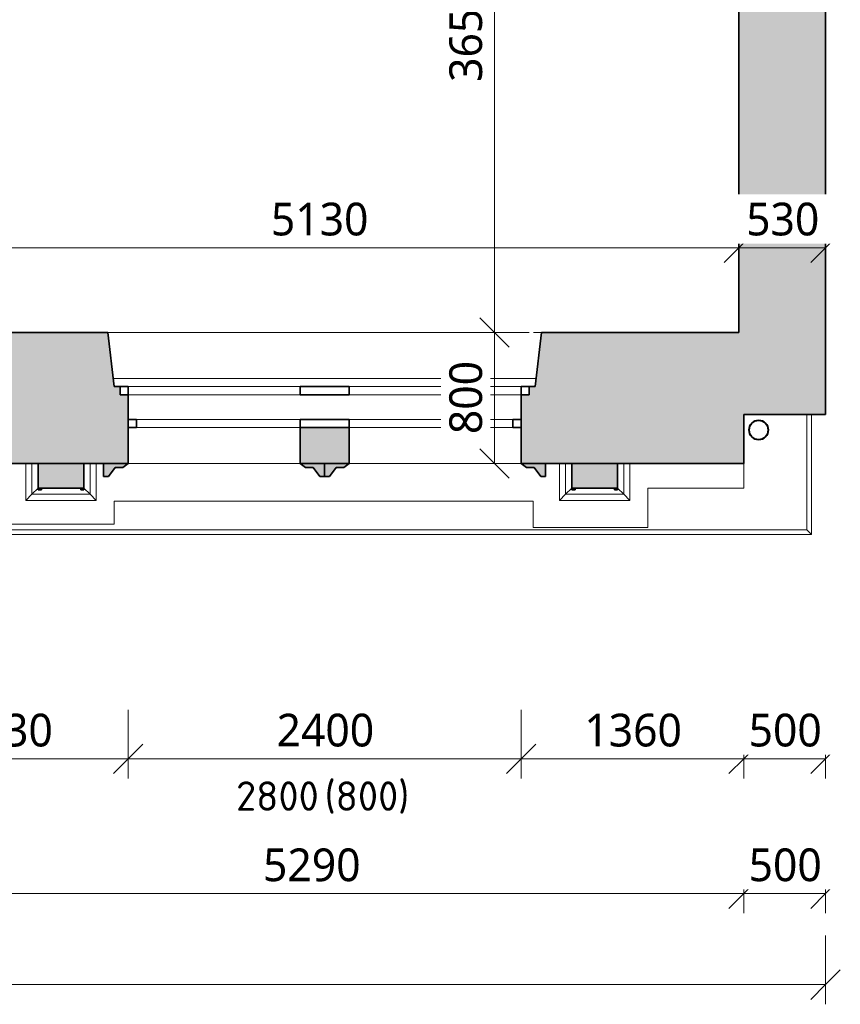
# Model space of a CAD drawing. Header units: metres. Extents: x -2.8 to 41.5, y -4.4 to 31.
# Tile 18 of 22: x 34.8 to 39.9, y -3.3 to 2.7. Entities that reach past the tile are written whole.
import ezdxf

# ---------------------------------------------------------------- set-up
doc = ezdxf.new("R2010")
doc.units = ezdxf.units.M
doc.linetypes.add('AV - Cerch_ 1 tecka 2mm', pattern=[0.004, 0.002, -0.001, 0, -0.001])
doc.layers.add('AV-KOTY', color=5, linetype='Continuous', lineweight=13, true_color=0x0000ff)
for name, color, linetype, lineweight in [('AV-KOTY-100', 7, 'Continuous', 5), ('AV-SRAFY', 7, 'Continuous', 35), ('AV-STAVBA', 7, 'Continuous', 18)]:
    doc.layers.add(name, color=color, linetype=linetype, lineweight=lineweight)
doc.styles.add('ISOCPEUR', font='isocpeur.ttf', dxfattribs={"height": 0.18})
doc.styles.add('Trebuchet MS', font='trebuc.ttf', dxfattribs={"height": 0.2})
doc.dimstyles.new('2_mm_-_O_-_Blue_-_mm_-_zaokrouhlena', dxfattribs={"dimscale": 0.3048, "dimtxt": 0.20619, "dimasz": 0.590551, "dimexe": 0.393701, "dimexo": 0.0625, "dimgap": 0.065617, "dimtad": 1, "dimdec": 0, "dimlfac": 1000, "dimrnd": 10, "dimzin": 0, "dimdsep": 46, "dimtxsty": 'Trebuchet MS', "dimblk1": 'OBLIQUE', "dimblk2": 'OBLIQUE', "dimsah": 1, "dimcen": 0.09, "dimazin": 0, "dimtfac": 1, "dimtdec": 4, "dimtix": 1, "dimtmove": 0, "dimatfit": 3, "dimfxl": 0.984252, "dimfxlon": 1, "dimtvp": 1, "dimtfill": 1, "dimtolj": 1, "dimtzin": 0, "dimarcsym": 2})

# ---------------------------------------------------------------- blocks, each defined once
blk = doc.blocks.new('WI_4-4_dvojité - 2400x2800-1624761-2NP')
at = {"layer": 'AV-STAVBA', "linetype": 'AV - Cerch_ 1 tecka 2mm', "lineweight": 13}
for p, q in [((1.25, 0.4), (-1.25, 0.4)), ((1.2, 0.4), (-1.2, 0.4)), ((-1.2, 0.4), (1.2, 0.4)), ((1.25, -0.4), (-1.25, -0.4)), ((-1.25, -0.4), (1.25, -0.4)), ((1.2, -0.4), (-1.2, -0.4))]:
    blk.add_line(p, q, dxfattribs=at)
at = {"layer": 'AV-STAVBA', "lineweight": 35}
for p, q in [((-1.15, 0.18), (-1.2, 0.18)), ((-1.2, 0.13), (-1.15, 0.13)), ((-1.15, 0.13), (-1.15, 0.18)), ((-0.15, 0.18), (-0.15, 0.13)), ((-0.15, 0.13), (0.15, 0.13)), ((0.15, 0.13), (0.15, 0.18)), ((1.2, 0.18), (1.15, 0.18)), ((1.15, 0.18), (1.15, 0.13)), ((1.15, 0.13), (1.2, 0.13)), ((-1.2, -0.02), (-1.2, -0.07)), ((-0.15, -0.07), (-0.15, -0.02)), ((-0.15, -0.02), (0.15, -0.02)), ((0.15, -0.02), (0.15, -0.07)), ((1.2, -0.07), (1.2, -0.02)), ((-1.2, -0.07), (-1.25, -0.07)), ((0.15, -0.07), (-0.15, -0.07)), ((1.25, -0.07), (1.2, -0.07))]:
    blk.add_line(p, q, dxfattribs=at)
at = {"layer": 'AV-STAVBA'}
for p, q in [((-1.2, 0.13), (-1.2, 0.18)), ((-1.2, 0.18), (1.2, 0.18)), ((-1.2, 0.13), (1.2, 0.13)), ((-1.15, 0.18), (-0.15, 0.18)), ((-1.15, 0.13), (-1.15, 0.18)), ((-0.15, 0.13), (-1.15, 0.13)), ((0.15, 0.18), (1.15, 0.18)), ((1.15, 0.13), (0.15, 0.13)), ((1.15, 0.13), (1.15, 0.18)), ((1.2, 0.13), (1.2, 0.18)), ((-1.25, -0.02), (-1.25, -0.07)), ((-1.25, -0.02), (1.25, -0.02)), ((-0.15, -0.02), (-1.2, -0.02)), ((-1.2, -0.02), (-1.2, -0.07)), ((1.2, -0.02), (0.15, -0.02)), ((1.2, -0.02), (1.2, -0.07)), ((1.25, -0.02), (1.25, -0.07)), ((-1.25, -0.07), (1.25, -0.07)), ((-1.2, -0.07), (-0.15, -0.07)), ((0.15, -0.07), (1.2, -0.07))]:
    blk.add_line(p, q, dxfattribs=at)
blk = doc.blocks.new('GM_Nika_zkosené ostění - v2920-1219853-2NP')
at = {"layer": 'AV-STAVBA', "linetype": 'AV - Cerch_ 1 tecka 2mm', "lineweight": 13}
blk.add_line((-1.2, 0.4), (1.45, 0.4), dxfattribs=at)
blk = doc.blocks.new('GM_Nika_zkosené ostění - v850-1219927-2NP')
at = {"layer": 'AV-STAVBA', "linetype": 'AV - Cerch_ 1 tecka 2mm', "lineweight": 13}
blk.add_line((-1.2, 0.4), (1.45, 0.4), dxfattribs=at)
blk = doc.blocks.new('GM_Detový svod_04 - GM_Detový svod_04-1507001-2NP')
at = {"layer": 'AV-STAVBA', "lineweight": 35}
for radius, start, end in [(0.06, 360, 180), (0.058, 360, 180), (0.06, 180, 360), (0.058, 180, 360)]:
    blk.add_arc((39.3559, 0.2332), radius, start, end, dxfattribs=at)
blk = doc.blocks.new('Římsa nad 1NP - Římsa nad 1NP-1582674-2NP')
at = {"layer": 'AV-STAVBA'}
for p, q in [((39.6498, -0.3768), (39.6498, 0.3282)), ((39.679, -0.4059), (39.679, 0.3282)), ((39.679, -0.4059), (33.5449, -0.4059)), ((33.5741, -0.3768), (39.6498, -0.3768)), ((39.679, -0.4059), (39.6498, -0.3768))]:
    blk.add_line(p, q, dxfattribs=at)
blk = doc.blocks.new('Šambrána krajní_2NP1 - Šambrána krajní_2NP-1630025-2NP')
at = {"layer": 'AV-STAVBA'}
for points in [[(36.8548, 0.0282), (36.8548, 0.2482), (36.5548, 0.2482), (36.5548, 0.0282), (36.7471, 0.0282)], [(35.2345, -0.1218), (35.2345, 0.0282), (34.9545, 0.0282), (34.9545, -0.1218), (35.1896, -0.1218)], [(38.4945, -0.1218), (38.4945, 0.0282), (38.2145, 0.0282), (38.2145, -0.1218), (38.3046, -0.1218)]]:
    blk.add_hatch(color=256, dxfattribs=at).paths.add_polyline_path(points)
h = blk.add_hatch(color=256, dxfattribs=at)
h.paths.add_polyline_path([(35.3548, -0.0518), (35.3848, -0.0518), (35.426, 0.0048), (35.471, 0.0048), (35.5048, 0.0282), (35.3548, 0.0282)])
h.paths.add_polyline_path([(36.6748, -0.0518), (36.7048, -0.0518), (36.7048, 0.0282), (36.5548, 0.0282), (36.5887, 0.0048), (36.6337, 0.0048)])
h = blk.add_hatch(color=256, dxfattribs=at)
h.paths.add_polyline_path([(38.0248, -0.0518), (38.0548, -0.0518), (38.0548, 0.0282), (37.9048, 0.0282), (37.9387, 0.0048), (37.9837, 0.0048)])
h.paths.add_polyline_path([(36.7348, -0.0518), (36.776, 0.0048), (36.821, 0.0048), (36.8548, 0.0282), (36.7048, 0.0282), (36.7048, -0.0518)])
h = blk.add_hatch(color=256, dxfattribs=at)
h.paths.add_polyline_path([(35.2345, -0.1318), (35.2345, -0.1218), (35.2145, -0.1218), (35.2145, -0.1318)])
h.paths.add_polyline_path([(34.9745, -0.1318), (34.9745, -0.1218), (34.9545, -0.1218), (34.9545, -0.1318)])
h = blk.add_hatch(color=256, dxfattribs=at)
h.paths.add_polyline_path([(38.4945, -0.1318), (38.4945, -0.1218), (38.4745, -0.1218), (38.4745, -0.1318)])
h.paths.add_polyline_path([(38.2345, -0.1318), (38.2345, -0.1218), (38.2145, -0.1218), (38.2145, -0.1318)])
at = {"layer": 'AV-STAVBA', "lineweight": 35}
for p, q in [((36.8548, 0.2482), (36.5548, 0.2482)), ((36.5548, 0.2482), (36.5548, 0.0282)), ((36.8548, 0.0282), (36.8548, 0.2482)), ((35.2345, 0.0282), (34.9545, 0.0282)), ((34.9545, 0.0282), (34.9545, -0.1218)), ((35.2345, -0.1218), (35.2345, 0.0282)), ((35.5048, 0.0282), (35.3548, 0.0282)), ((35.3548, 0.0282), (35.3548, -0.0518)), ((35.3848, -0.0518), (35.426, 0.0048)), ((35.426, 0.0048), (35.471, 0.0048)), ((35.471, 0.0048), (35.5048, 0.0282)), ((36.5548, 0.0282), (36.8548, 0.0282)), ((36.7048, 0.0282), (36.5548, 0.0282)), ((36.5548, 0.0282), (36.5887, 0.0048)), ((36.5887, 0.0048), (36.6337, 0.0048)), ((36.6337, 0.0048), (36.6748, -0.0518)), ((36.7048, 0.0282), (36.7048, -0.0518)), ((36.8548, 0.0282), (36.7048, 0.0282)), ((36.7048, -0.0518), (36.7048, 0.0282)), ((36.7348, -0.0518), (36.776, 0.0048)), ((36.776, 0.0048), (36.821, 0.0048)), ((36.821, 0.0048), (36.8548, 0.0282)), ((38.0548, 0.0282), (37.9048, 0.0282)), ((37.9048, 0.0282), (37.9387, 0.0048)), ((37.9387, 0.0048), (37.9837, 0.0048)), ((37.9837, 0.0048), (38.0248, -0.0518)), ((38.0548, -0.0518), (38.0548, 0.0282)), ((38.4945, 0.0282), (38.2145, 0.0282)), ((38.2145, 0.0282), (38.2145, -0.1218)), ((38.4945, -0.1218), (38.4945, 0.0282)), ((35.3548, -0.0518), (35.3848, -0.0518)), ((36.6748, -0.0518), (36.7048, -0.0518)), ((36.7048, -0.0518), (36.7348, -0.0518)), ((38.0248, -0.0518), (38.0548, -0.0518)), ((34.9745, -0.1218), (34.9545, -0.1218)), ((34.9545, -0.1218), (34.9545, -0.1318)), ((34.9545, -0.1218), (35.2345, -0.1218)), ((34.9545, -0.1318), (34.9745, -0.1318)), ((34.9745, -0.1318), (34.9745, -0.1218)), ((35.2345, -0.1218), (35.2145, -0.1218)), ((35.2145, -0.1218), (35.2145, -0.1318)), ((35.2145, -0.1318), (35.2345, -0.1318)), ((35.2345, -0.1318), (35.2345, -0.1218)), ((38.2345, -0.1218), (38.2145, -0.1218)), ((38.2145, -0.1218), (38.2145, -0.1318)), ((38.2145, -0.1218), (38.4945, -0.1218)), ((38.2145, -0.1318), (38.2345, -0.1318)), ((38.2345, -0.1318), (38.2345, -0.1218)), ((38.4945, -0.1218), (38.4745, -0.1218)), ((38.4745, -0.1218), (38.4745, -0.1318)), ((38.4745, -0.1318), (38.4945, -0.1318)), ((38.4945, -0.1318), (38.4945, -0.1218))]:
    blk.add_line(p, q, dxfattribs=at)
at = {"layer": 'AV-STAVBA'}
for p, q in [((34.879, -0.1973), (34.879, 0.0282)), ((34.917, -0.1593), (34.917, 0.0282)), ((35.272, 0.0282), (35.272, -0.1593)), ((35.31, 0.0282), (35.31, -0.1973)), ((38.139, -0.1973), (38.139, 0.0282)), ((38.177, -0.1593), (38.177, 0.0282)), ((38.532, 0.0282), (38.532, -0.1593)), ((38.57, 0.0282), (38.57, -0.1973)), ((34.879, -0.1973), (34.917, -0.1593)), ((34.917, -0.1593), (34.9545, -0.1218)), ((35.272, -0.1593), (34.917, -0.1593)), ((35.272, -0.1593), (35.2345, -0.1218)), ((35.31, -0.1973), (35.272, -0.1593)), ((38.139, -0.1973), (38.177, -0.1593)), ((38.177, -0.1593), (38.2145, -0.1218)), ((38.532, -0.1593), (38.177, -0.1593)), ((38.532, -0.1593), (38.4945, -0.1218)), ((38.57, -0.1973), (38.532, -0.1593)), ((35.31, -0.1973), (34.879, -0.1973)), ((38.57, -0.1973), (38.139, -0.1973))]:
    blk.add_line(p, q, dxfattribs=at)
blk = doc.blocks.new('DIMBLOCK22-2NP')
at = {"layer": 'AV-KOTY-100', "color": 5, "true_color": 0x0000ff}
for p, q in [((34.1048, 1.3457), (34.1048, 1.6457)), ((39.2348, 1.3457), (39.2348, 1.6457)), ((34.1048, 1.3457), (34.1948, 1.4357)), ((39.2348, 1.3457), (39.3248, 1.4357)), ((34.1048, 1.3457), (34.0148, 1.2557)), ((34.1048, 1.3457), (39.2348, 1.3457)), ((34.1048, 1.3457), (34.1048, 1.2257)), ((39.2348, 1.3457), (39.1448, 1.2557)), ((39.2348, 1.3457), (39.2348, 1.2257))]:
    blk.add_line(p, q, dxfattribs=at)
at = {"layer": 'AV-KOTY-100', "color": 0, "insert": (36.3763, 1.6216), "char_height": 0.2, "width": 0.704541, "attachment_point": 1, "line_spacing_factor": 1.048425, "style": 'Trebuchet MS', "bg_fill": 3, "box_fill_scale": 1.25, "bg_fill_color": 256, "bg_fill_true_color": 13158600, "bg_fill_transparency": 0}
blk.add_mtext('5130', dxfattribs=at)
blk = doc.blocks.new('_Oblique')
at = {"color": 0, "linetype": 'ByBlock', "lineweight": -2}
blk.add_line((-0.5, -0.5), (0.5, 0.5), dxfattribs=at)
blk = doc.blocks.new('DIMBLOCK23-2NP')
at = {"layer": 'AV-KOTY-100', "color": 5, "true_color": 0x0000ff}
for p, q in [((39.2348, 1.3457), (39.2348, 1.6457)), ((39.7648, 1.3457), (39.7648, 1.6457)), ((39.2348, 1.3457), (39.3248, 1.4357)), ((39.7648, 1.3457), (39.8548, 1.4357)), ((39.2348, 1.3457), (39.1448, 1.2557)), ((39.2348, 1.3457), (39.7648, 1.3457)), ((39.2348, 1.3457), (39.2348, 1.2257)), ((39.7648, 1.3457), (39.6748, 1.2557)), ((39.7648, 1.3457), (39.7648, 1.2257))]:
    blk.add_line(p, q, dxfattribs=at)
at = {"layer": 'AV-KOTY-100', "color": 0, "insert": (39.2796, 1.6216), "char_height": 0.2, "width": 0.528406, "attachment_point": 1, "line_spacing_factor": 1.048425, "style": 'Trebuchet MS', "bg_fill": 3, "box_fill_scale": 1.25, "bg_fill_color": 256, "bg_fill_true_color": 13158600, "bg_fill_transparency": 0}
blk.add_mtext('530', dxfattribs=at)
blk = doc.blocks.new('DIMBLOCK63-2NP')
at = {"layer": 'AV-KOTY-100', "color": 5, "true_color": 0x0000ff}
for p, q in [((33.9791, -1.7757), (33.9791, -1.4757)), ((35.5048, -1.7757), (35.5048, -1.4757)), ((33.9791, -1.7757), (34.0691, -1.6857)), ((35.5048, -1.7757), (35.5948, -1.6857)), ((33.9791, -1.7757), (33.8891, -1.8657)), ((33.9791, -1.7757), (35.5048, -1.7757)), ((33.9791, -1.7757), (33.9791, -1.8957)), ((35.5048, -1.7757), (35.4148, -1.8657)), ((35.5048, -1.7757), (35.5048, -1.8957))]:
    blk.add_line(p, q, dxfattribs=at)
at = {"layer": 'AV-KOTY-100', "color": 0, "insert": (34.4484, -1.4998), "char_height": 0.2, "width": 0.704541, "attachment_point": 1, "line_spacing_factor": 1.048425, "style": 'Trebuchet MS', "bg_fill": 3, "box_fill_scale": 1.25, "bg_fill_color": 256, "bg_fill_true_color": 13158600, "bg_fill_transparency": 0}
blk.add_mtext('1530', dxfattribs=at)
blk = doc.blocks.new('DIMBLOCK64-2NP')
at = {"layer": 'AV-KOTY-100', "color": 5, "true_color": 0x0000ff}
for p, q in [((35.5048, -1.7757), (35.5048, -1.4757)), ((37.9048, -1.7757), (37.9048, -1.4757)), ((35.5048, -1.7757), (35.5948, -1.6857)), ((37.9048, -1.7757), (37.9948, -1.6857)), ((35.5048, -1.7757), (35.4148, -1.8657)), ((35.5048, -1.7757), (37.9048, -1.7757)), ((35.5048, -1.7757), (35.5048, -1.8957)), ((37.9048, -1.7757), (37.8148, -1.8657)), ((37.9048, -1.7757), (37.9048, -1.8957))]:
    blk.add_line(p, q, dxfattribs=at)
at = {"layer": 'AV-KOTY-100', "color": 0, "insert": (36.4113, -1.4998), "char_height": 0.2, "width": 0.704541, "attachment_point": 1, "line_spacing_factor": 1.048425, "style": 'Trebuchet MS', "bg_fill": 3, "box_fill_scale": 1.25, "bg_fill_color": 256, "bg_fill_true_color": 13158600, "bg_fill_transparency": 0}
blk.add_mtext('2400', dxfattribs=at)
blk = doc.blocks.new('DIMBLOCK65-2NP')
at = {"layer": 'AV-KOTY-100', "color": 5, "true_color": 0x0000ff}
for p, q in [((37.9048, -1.7757), (37.9048, -1.4757)), ((39.2648, -1.7757), (39.2648, -1.4757)), ((37.9048, -1.7757), (37.9948, -1.6857)), ((39.2648, -1.7757), (39.3548, -1.6857)), ((37.9048, -1.7757), (37.8148, -1.8657)), ((37.9048, -1.7757), (39.2648, -1.7757)), ((37.9048, -1.7757), (37.9048, -1.8957)), ((39.2648, -1.7757), (39.1748, -1.8657)), ((39.2648, -1.7757), (39.2648, -1.8957))]:
    blk.add_line(p, q, dxfattribs=at)
at = {"layer": 'AV-KOTY-100', "color": 0, "insert": (38.2913, -1.4998), "char_height": 0.2, "width": 0.704541, "attachment_point": 1, "line_spacing_factor": 1.048425, "style": 'Trebuchet MS', "bg_fill": 3, "box_fill_scale": 1.25, "bg_fill_color": 256, "bg_fill_true_color": 13158600, "bg_fill_transparency": 0}
blk.add_mtext('1360', dxfattribs=at)
blk = doc.blocks.new('DIMBLOCK66-2NP')
at = {"layer": 'AV-KOTY-100', "color": 5, "true_color": 0x0000ff}
for p, q in [((39.2648, -1.7757), (39.2648, -1.4757)), ((39.7648, -1.7757), (39.7648, -1.4757)), ((39.2648, -1.7757), (39.3548, -1.6857)), ((39.7648, -1.7757), (39.8548, -1.6857)), ((39.2648, -1.7757), (39.1748, -1.8657)), ((39.2648, -1.7757), (39.7648, -1.7757)), ((39.2648, -1.7757), (39.2648, -1.8957)), ((39.7648, -1.7757), (39.6748, -1.8657)), ((39.7648, -1.7757), (39.7648, -1.8957))]:
    blk.add_line(p, q, dxfattribs=at)
at = {"layer": 'AV-KOTY-100', "color": 0, "insert": (39.2946, -1.4998), "char_height": 0.2, "width": 0.528406, "attachment_point": 1, "line_spacing_factor": 1.048425, "style": 'Trebuchet MS', "bg_fill": 3, "box_fill_scale": 1.25, "bg_fill_color": 256, "bg_fill_true_color": 13158600, "bg_fill_transparency": 0}
blk.add_mtext('500', dxfattribs=at)
blk = doc.blocks.new('DIMBLOCK70-2NP')
at = {"layer": 'AV-KOTY-100', "color": 5, "true_color": 0x0000ff}
for p, q in [((33.9791, -2.5987), (33.9791, -2.2987)), ((39.2648, -2.5987), (39.2648, -2.2987)), ((33.9791, -2.5987), (34.0691, -2.5087)), ((39.2648, -2.5987), (39.3548, -2.5087)), ((33.9791, -2.5987), (33.8891, -2.6887)), ((33.9791, -2.5987), (39.2648, -2.5987)), ((33.9791, -2.5987), (33.9791, -2.7187)), ((39.2648, -2.5987), (39.1748, -2.6887)), ((39.2648, -2.5987), (39.2648, -2.7187))]:
    blk.add_line(p, q, dxfattribs=at)
at = {"layer": 'AV-KOTY-100', "color": 0, "insert": (36.3284, -2.3227), "char_height": 0.2, "width": 0.704541, "attachment_point": 1, "line_spacing_factor": 1.048425, "style": 'Trebuchet MS', "bg_fill": 3, "box_fill_scale": 1.25, "bg_fill_color": 256, "bg_fill_true_color": 13158600, "bg_fill_transparency": 0}
blk.add_mtext('5290', dxfattribs=at)
blk = doc.blocks.new('DIMBLOCK71-2NP')
at = {"layer": 'AV-KOTY-100', "color": 5, "true_color": 0x0000ff}
for p, q in [((39.2648, -2.5987), (39.2648, -2.2987)), ((39.7648, -2.5987), (39.7648, -2.2987)), ((39.2648, -2.5987), (39.3548, -2.5087)), ((39.7648, -2.5987), (39.8548, -2.5087)), ((39.2648, -2.5987), (39.1748, -2.6887)), ((39.2648, -2.5987), (39.7648, -2.5987)), ((39.2648, -2.5987), (39.2648, -2.7187)), ((39.7648, -2.5987), (39.6748, -2.6887)), ((39.7648, -2.5987), (39.7648, -2.7187))]:
    blk.add_line(p, q, dxfattribs=at)
at = {"layer": 'AV-KOTY-100', "color": 0, "insert": (39.2946, -2.3227), "char_height": 0.2, "width": 0.528406, "attachment_point": 1, "line_spacing_factor": 1.048425, "style": 'Trebuchet MS', "bg_fill": 3, "box_fill_scale": 1.25, "bg_fill_color": 256, "bg_fill_true_color": 13158600, "bg_fill_transparency": 0}
blk.add_mtext('500', dxfattribs=at)
blk = doc.blocks.new('DIMBLOCK72-2NP')
at = {"layer": 'AV-KOTY-100', "color": 5, "true_color": 0x0000ff}
for p, q in [((-0.2352, -3.1546), (-0.2352, -2.8546)), ((39.7648, -3.1546), (39.7648, -2.8546)), ((-0.2352, -3.1546), (-0.1452, -3.0646)), ((39.7648, -3.1546), (39.8548, -3.0646)), ((-0.2352, -3.1546), (-0.3252, -3.2446)), ((-0.2352, -3.1546), (39.7648, -3.1546)), ((-0.2352, -3.1546), (-0.2352, -3.2746)), ((39.7648, -3.1546), (39.6748, -3.2446)), ((39.7648, -3.1546), (39.7648, -3.2746))]:
    blk.add_line(p, q, dxfattribs=at)
at = {"layer": 'AV-KOTY-100', "color": 0, "insert": (19.3979, -2.8787), "char_height": 0.2, "width": 0.880677, "attachment_point": 1, "line_spacing_factor": 1.048425, "style": 'Trebuchet MS', "bg_fill": 3, "box_fill_scale": 1.25, "bg_fill_color": 256, "bg_fill_true_color": 13158600, "bg_fill_transparency": 0}
blk.add_mtext('40000', dxfattribs=at)
blk = doc.blocks.new('DIMBLOCK116-2NP')
at = {"layer": 'AV-KOTY-100', "color": 5, "true_color": 0x0000ff}
for p, q in [((37.7423, 0.8282), (37.6523, 0.9182)), ((37.7423, 0.8282), (37.4423, 0.8282)), ((37.7423, 0.0282), (37.7423, 0.8282)), ((37.7423, 0.8282), (37.8323, 0.7382)), ((37.7423, 0.8282), (37.8623, 0.8282)), ((37.7423, 0.0282), (37.6523, 0.1182)), ((37.7423, 0.0282), (37.4423, 0.0282)), ((37.7423, 0.0282), (37.8323, -0.0618)), ((37.7423, 0.0282), (37.8623, 0.0282))]:
    blk.add_line(p, q, dxfattribs=at)
at = {"layer": 'AV-KOTY-100', "color": 0, "insert": (37.4664, 0.208), "char_height": 0.2, "width": 0.528406, "attachment_point": 1, "rotation": 90, "line_spacing_factor": 1.048425, "style": 'Trebuchet MS', "bg_fill": 3, "box_fill_scale": 1.25, "bg_fill_color": 256, "bg_fill_true_color": 13158600, "bg_fill_transparency": 0}
blk.add_mtext('800', dxfattribs=at)
blk = doc.blocks.new('DIMBLOCK117-2NP')
at = {"layer": 'AV-KOTY-100', "color": 5, "true_color": 0x0000ff}
for p, q in [((37.7423, 4.4782), (37.6523, 4.5682)), ((37.7423, 4.4782), (37.4423, 4.4782)), ((37.7423, 0.8282), (37.7423, 4.4782)), ((37.7423, 4.4782), (37.8323, 4.3882)), ((37.7423, 4.4782), (37.8623, 4.4782)), ((37.7423, 0.8282), (37.6523, 0.9182)), ((37.7423, 0.8282), (37.4423, 0.8282)), ((37.7423, 0.8282), (37.8323, 0.7382)), ((37.7423, 0.8282), (37.8623, 0.8282))]:
    blk.add_line(p, q, dxfattribs=at)
at = {"layer": 'AV-KOTY-100', "color": 0, "insert": (37.4664, 2.3596), "char_height": 0.2, "width": 0.704541, "attachment_point": 1, "rotation": 90, "line_spacing_factor": 1.048425, "style": 'Trebuchet MS', "bg_fill": 3, "box_fill_scale": 1.25, "bg_fill_color": 256, "bg_fill_true_color": 13158600, "bg_fill_transparency": 0}
blk.add_mtext('3650', dxfattribs=at)

msp = doc.modelspace()

# ---------------------------------------------------------------- hatches: boundary and pattern name
at = {"layer": 'AV-SRAFY', "lineweight": 18}
msp.add_hatch(color=256, dxfattribs=at).paths.add_polyline_path([(39.689, 0.8282), (39.7648, 0.8282), (39.7648, 14.7482), (39.2348, 14.7482), (39.2348, 0.8282)])
h = msp.add_hatch(color=256, dxfattribs=at)
h.paths.add_polyline_path([(33.9791, 0.0282), (35.5048, 0.0282), (35.5048, 0.4482), (35.4548, 0.4482), (35.4548, 0.4982), (35.4198, 0.4982), (35.3798, 0.8282), (33.9791, 0.8282), (33.9791, 0.2195)])
h.paths.add_polyline_path([(37.9048, 0.0282), (39.2648, 0.0282), (39.2648, 0.3282), (39.7648, 0.3282), (39.7648, 0.8282), (38.0298, 0.8282), (37.9898, 0.4982), (37.9548, 0.4971), (37.9548, 0.4482), (37.9048, 0.4482), (37.9048, 0.0807)])

# ---------------------------------------------------------------- linework, layer by layer
at = {"layer": 'AV-STAVBA', "lineweight": 35}
for p, q in [((39.7648, 0.3282), (39.7648, 14.7482)), ((39.2348, 4.4782), (39.2348, 0.8282)), ((33.9791, 0.8282), (35.3798, 0.8282)), ((35.4198, 0.4982), (35.3798, 0.8282)), ((38.0298, 0.8282), (37.9898, 0.4982)), ((39.2348, 0.8282), (38.0298, 0.8282)), ((35.4548, 0.4982), (35.4198, 0.4982)), ((35.4548, 0.4482), (35.4548, 0.4982)), ((37.9898, 0.4982), (37.9548, 0.4982)), ((37.9548, 0.4982), (37.9548, 0.4482)), ((35.5048, 0.4482), (35.4548, 0.4482)), ((35.5048, 0.0282), (35.5048, 0.4482)), ((37.9548, 0.4482), (37.9048, 0.4482)), ((37.9048, 0.4482), (37.9048, 0.0282)), ((39.2648, 0.0282), (39.2648, 0.3282)), ((39.2648, 0.3282), (39.7648, 0.3282)), ((33.9791, 0.0282), (35.5048, 0.0282)), ((37.9048, 0.0282), (39.2648, 0.0282))]:
    msp.add_line(p, q, dxfattribs=at)
at = {"layer": 'AV-STAVBA'}
for p, q in [((35.4138, 0.5482), (37.9959, 0.5482)), ((35.4198, 0.4982), (35.4138, 0.5482)), ((37.9959, 0.5482), (37.9898, 0.4982)), ((36.5548, 0.4482), (35.5048, 0.4482)), ((37.9048, 0.4482), (36.8548, 0.4482)), ((36.5548, 0.0282), (35.5048, 0.0282)), ((37.9048, 0.0282), (36.8548, 0.0282)), ((39.2648, -0.122), (39.2648, 0.0282)), ((38.6791, -0.362), (38.6791, -0.122)), ((38.6791, -0.122), (39.2648, -0.122)), ((35.4191, -0.342), (35.4191, -0.202)), ((35.4191, -0.202), (37.9791, -0.202)), ((37.9791, -0.202), (37.9791, -0.362)), ((34.6991, -0.342), (35.4191, -0.342)), ((37.9791, -0.362), (38.6791, -0.362))]:
    msp.add_line(p, q, dxfattribs=at)

# ---------------------------------------------------------------- block references
at = {"layer": 'AV-STAVBA', "linetype": 'AV - Cerch_ 1 tecka 2mm', "lineweight": 13}
for name in ['GM_Nika_zkosené ostění - v2920-1219853-2NP', 'GM_Nika_zkosené ostění - v850-1219927-2NP']:
    msp.add_blockref(name, (36.5798, 0.4282), dxfattribs=at)
at = {"layer": 'AV-STAVBA', "linetype": 'AV - Cerch_ 1 tecka 2mm', "lineweight": 13, "rotation": 180}
msp.add_blockref('WI_4-4_dvojité - 2400x2800-1624761-2NP', (36.7048, 0.4282), dxfattribs=at)
at = {"layer": 'AV-STAVBA'}
for name in ['Římsa nad 1NP - Římsa nad 1NP-1582674-2NP', 'Šambrána krajní_2NP1 - Šambrána krajní_2NP-1630025-2NP']:
    msp.add_blockref(name, (0, 0), dxfattribs=at)
at = {"layer": 'AV-STAVBA', "lineweight": 35}
msp.add_blockref('GM_Detový svod_04 - GM_Detový svod_04-1507001-2NP', (0, 0), dxfattribs=at)

# ---------------------------------------------------------------- texts
at = {"layer": 'AV-KOTY', "lineweight": 5, "char_height": 0.18, "attachment_point": 1, "style": 'ISOCPEUR'}
for s, insert, width in [('2800', (36.1634, -1.9126), 0.609282), ('(800)', (36.7046, -1.9126), 0.633333)]:
    msp.add_mtext(s, dxfattribs=dict(at, insert=insert, width=width))

# ---------------------------------------------------------------- dimensions: what is measured, and where the dimension line sits
at = {"layer": 'AV-KOTY', "lineweight": 5}
for base, p1, p2, override, picture, middle in [((35.5048, -1.7757), (33.9791, -1.4757), (35.5048, -1.4757), {"dimpost": '<>', "dimfxl": 1.525743}, 'DIMBLOCK63-2NP', (34.7419, -1.654)), ((39.2648, -2.5987), (33.9791, -2.2987), (39.2648, -2.2987), {"dimpost": '<>', "dimfxl": 5.285743}, 'DIMBLOCK70-2NP', (36.6219, -2.4766)), ((39.7648, -3.1546), (-0.2352, -2.8546), (39.7648, -2.8546), {"dimpost": '<>', "dimfxl": 40}, 'DIMBLOCK72-2NP', (19.7648, -3.0329))]:
    dim = msp.add_linear_dim(base=base, p1=p1, p2=p2, dimstyle='2_mm_-_O_-_Blue_-_mm_-_zaokrouhlena', override=override, dxfattribs=at)
    dim.commit()
    dim.dimension.update_dxf_attribs({"geometry": picture, "text_midpoint": middle})

# ---------------------------------------------------------------- next in the draw order: dimensions: what is measured, and where the dimension line sits
for base, p1, p2, override, picture, middle in [((39.2348, 1.3457), (34.1048, 1.6457), (39.2348, 1.6457), {"dimpost": '<>', "dimfxl": 5.13}, 'DIMBLOCK22-2NP', (36.6698, 1.4674)), ((37.9048, -1.7757), (35.5048, -1.4757), (37.9048, -1.4757), {"dimpost": '<>', "dimfxl": 2.4}, 'DIMBLOCK64-2NP', (36.7048, -1.654)), ((39.7648, -2.5987), (39.2648, -2.2987), (39.7648, -2.2987), {"dimpost": '<>', "dimfxl": 0.5}, 'DIMBLOCK71-2NP', (39.5148, -2.4769))]:
    dim = msp.add_linear_dim(base=base, p1=p1, p2=p2, dimstyle='2_mm_-_O_-_Blue_-_mm_-_zaokrouhlena', override=override, dxfattribs=at)
    dim.commit()
    dim.dimension.update_dxf_attribs({"geometry": picture, "text_midpoint": middle})
dim = msp.add_linear_dim(base=(37.7423, 0.8282), p1=(37.4423, 0.0282), p2=(37.4423, 0.8282), angle=90, dimstyle='2_mm_-_O_-_Blue_-_mm_-_zaokrouhlena', override={"dimpost": '<>', "dimfxl": 0.8}, dxfattribs=at)
dim.commit()
dim.dimension.update_dxf_attribs({"geometry": 'DIMBLOCK116-2NP', "text_midpoint": (37.6206, 0.4282)})

# ---------------------------------------------------------------- next in the draw order: dimensions: what is measured, and where the dimension line sits
dim = msp.add_linear_dim(base=(37.7423, 4.4782), p1=(37.4423, 0.8282), p2=(37.4423, 4.4782), angle=90, dimstyle='2_mm_-_O_-_Blue_-_mm_-_zaokrouhlena', override={"dimpost": '<>', "dimfxl": 3.65}, dxfattribs=at)
dim.commit()
dim.dimension.update_dxf_attribs({"geometry": 'DIMBLOCK117-2NP', "text_midpoint": (37.6202, 2.6532)})
for base, p1, p2, override, picture, middle in [((39.7648, 1.3457), (39.2348, 1.6457), (39.7648, 1.6457), {"dimpost": '<>', "dimfxl": 0.53}, 'DIMBLOCK23-2NP', (39.4998, 1.4674)), ((39.2648, -1.7757), (37.9048, -1.4757), (39.2648, -1.4757), {"dimpost": '<>', "dimfxl": 1.36}, 'DIMBLOCK65-2NP', (38.5848, -1.6537))]:
    dim = msp.add_linear_dim(base=base, p1=p1, p2=p2, dimstyle='2_mm_-_O_-_Blue_-_mm_-_zaokrouhlena', override=override, dxfattribs=at)
    dim.commit()
    dim.dimension.update_dxf_attribs({"geometry": picture, "text_midpoint": middle})

# ---------------------------------------------------------------- next in the draw order: dimensions: what is measured, and where the dimension line sits
dim = msp.add_linear_dim(base=(39.7648, -1.7757), p1=(39.2648, -1.4757), p2=(39.7648, -1.4757), dimstyle='2_mm_-_O_-_Blue_-_mm_-_zaokrouhlena', override={"dimpost": '<>', "dimfxl": 0.5}, dxfattribs=at)
dim.commit()
dim.dimension.update_dxf_attribs({"geometry": 'DIMBLOCK66-2NP', "text_midpoint": (39.5148, -1.654)})

doc.saveas('drawing.dxf')
